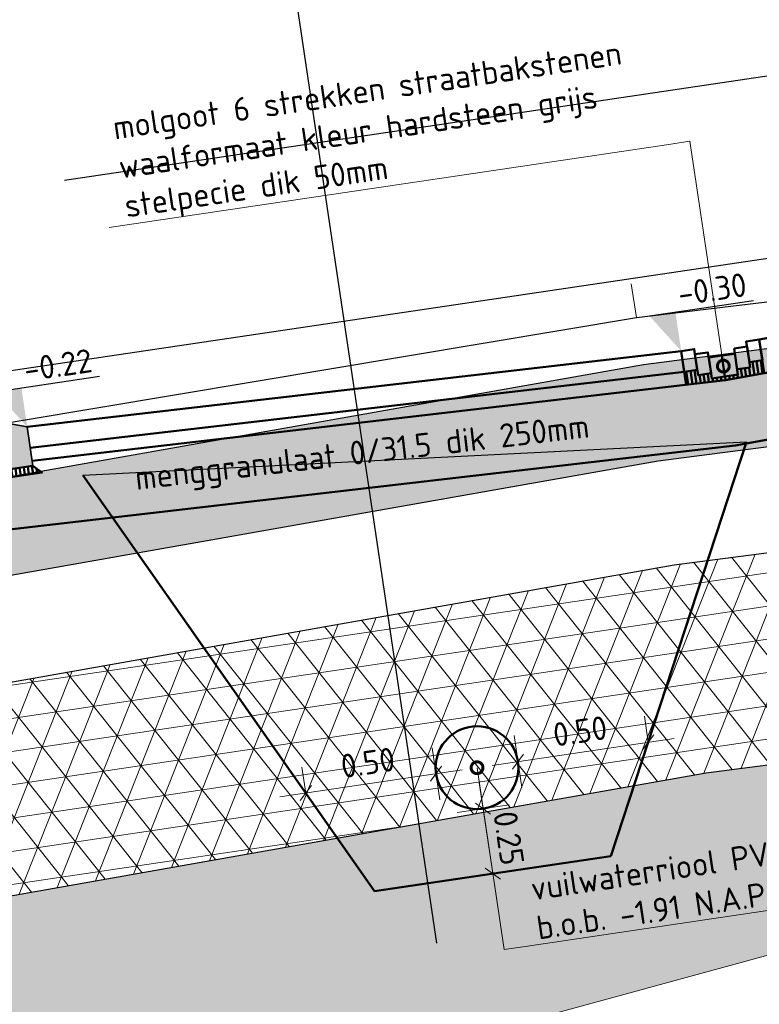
# Model space of a CAD drawing. Header units: metres. Extents: x 0 to 269924, y 0 to 933292.
# Tile 37 of 247: x 133870.68 to 133873.49, y 465822.1 to 465825.84. Entities that reach past the tile are written whole.
import ezdxf
from ezdxf import colors
from ezdxf.entities.mleader import LeaderData, LeaderLine
from ezdxf.math import Vec2, Vec3

# ---------------------------------------------------------------- set-up
doc = ezdxf.new("R2010")
doc.units = ezdxf.units.M
doc.linetypes.add('AL-NAP_LIJN', pattern=[15.25, 12, -1.5, 0.25, -1.5])
doc.linetypes.add('RI-VWA', pattern=[11, 5, -3, 0, -3])
for name, color, linetype, lineweight in [('B-WE-MO-BODEM-A-50', 253, 'Continuous', 18), ('B-WE-MO-BODEM-AD-50', 253, 'Continuous', 18), ('B-WE-VH-VERHARDING-GD', 253, 'Continuous', 25), ('B-WE-VH-VERHARDING_FUNDERING-AD-50', 253, 'Continuous', 18), ('N-WE-GW-SLEUF-GD', 90, 'Continuous', 50), ('N-WE-KL-ET_LS_OV_LICHTMAST-S', 190, 'Continuous', 25), ('N-WE-RI-T18', 10, 'Continuous', 18), ('N-WE-VH-KANTOPSLUITING_GELEIDEBAND-SD', 20, 'Continuous', 25), ('N-WE-VH-M', 7, 'Continuous', 18), ('N-WE-VH-VERHARDING-GD', 7, 'Continuous', 50), ('N-WE-VH-VERHARDING-T18', 10, 'Continuous', 18), ('X-XX-AL-NAP-GD', 7, 'AL-NAP_LIJN', 25), ('X-XX-AL-PEILMAAT-SD', 7, 'Continuous', 25)]:
    doc.layers.add(name, color=color, linetype=linetype, lineweight=lineweight)
doc.layers.add('N-WE-RI-VWA-GD', color=20, linetype='RI-VWA', lineweight=50, true_color=0xff3f00)
doc.layers.add('X-XX-AL-HULPLIJN-G', color=30, linetype='Continuous', lineweight=18, plot=False)
doc.layers.add('X-XX-AL-HULPLIJN-GD', color=30, linetype='Continuous', lineweight=25, plot=False)
doc.styles.add('NLCS-ISO', font='NLCS-ISO.ttf')
doc.styles.add('NLCS-ISO-M200-T18', font='NLCS-ISO.ttf', dxfattribs={"height": 0.36})
doc.styles.add('NLCS-ISO-M50-T18', font='NLCS-ISO.ttf', dxfattribs={"height": 0.09000000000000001})
doc.dimstyles.new('NLCS-M50-T18-SCHRAP_L2_H2', dxfattribs={"dimscale": 0.05, "dimtxt": 2.5, "dimasz": 1.008, "dimexe": 2, "dimexo": 2, "dimgap": 0.7, "dimtad": 1, "dimzin": 0, "dimdsep": 46, "dimtxsty": 'NLCS-ISO-M50-T18', "dimblk": 'OBLIQUE', "dimcen": 0, "dimdle": 2, "dimclrd": 256, "dimclre": 256, "dimclrt": 10, "dimazin": 0, "dimtfac": 1, "dimtdec": 3, "dimtofl": 0, "dimtmove": 0, "dimatfit": 3, "dimldrblk": 'OBLIQUE', "dimfxl": 2, "dimfxlon": 1, "dimtfillclr": 256, "dimtolj": 1, "dimtzin": 0, "dimlwd": -1, "dimlwe": -1, "dimarcsym": 0})

# ---------------------------------------------------------------- blocks, each defined once
blk = doc.blocks.new('PROFIEL 8')
at = {"layer": 'B-WE-MO-BODEM-A-50'}
h = blk.add_hatch(dxfattribs=at)
h.set_pattern_fill('AMO-BODEM_ZAND-SO', color=256, scale=0.05, angle=5.945633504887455e-10, pattern_type=2)
h.set_pattern_definition([(37.50000000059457, (-134959.7501809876, -466664.7652126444), (-0.00314966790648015, 0.09634118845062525), [0, -0.076, 0, -0.08499999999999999, 0, -0.08124999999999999]), (7.500000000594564, (-134959.7501809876, -466664.7652126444), (0.08848883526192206, 0.1411073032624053), [0, -0.041, 0, -0.0685, 0, -0.02625]), (327.5000000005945, (-134959.8116809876, -466664.7652126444), (0.1557070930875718, 0.0002829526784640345), [0, -0.025, 0, -0.09000000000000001, 0, -0.1175]), (317.5000000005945, (-134959.8116809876, -466664.7652126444), (0.1503063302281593, 0.04388377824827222), [0, -0.0125, 0, -0.05899999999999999, 0, -0.06749999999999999])])
h.paths.add_polyline_path([(7.083813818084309, -2.039032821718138), (7.083813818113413, -2.756166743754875), (9.25152546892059, -2.979565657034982), (12.7614312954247, -2.559519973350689), (15.10497242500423, -3.258754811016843), (16.32185597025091, -3.148775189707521), (16.32185597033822, -1.976880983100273), (12.12972014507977, -1.899720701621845)])
at = {"layer": 'B-WE-MO-BODEM-AD-50'}
h = blk.add_hatch(dxfattribs=at)
h.set_pattern_fill('AVH-FUNDERING_EPS-SO', color=256, scale=0.025, angle=-8.452767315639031, pattern_type=2)
h.set_pattern_definition([(359.9999999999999, (832.0822872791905, -451.0629936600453), (6.938893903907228e-17, 0.125), []), (59.99999999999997, (832.0822872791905, -451.0629936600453), (-0.1082531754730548, 0.06250000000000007), []), (120, (832.0822872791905, -451.0629936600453), (-0.1082531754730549, -0.06249999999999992), [])])
h.paths.add_polyline_path([(16.32185597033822, -1.976880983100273), (16.3218559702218, -1.173285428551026), (16.13387043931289, -1.173285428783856), (12.12603996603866, -1.099517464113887), (8.11836777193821, -1.210165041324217), (7.08381381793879, -1.210165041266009), (7.083813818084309, -2.039032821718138), (12.12972014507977, -1.899720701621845)])
at = {"layer": 'B-WE-VH-VERHARDING_FUNDERING-AD-50'}
h = blk.add_hatch(dxfattribs=at)
h.set_pattern_fill('AVH-FUNDERING_02-SO', color=256, scale=0.25, angle=5.945633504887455e-10, pattern_type=2)
h.set_pattern_definition([(5.945633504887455e-10, (-1600.382309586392, -133.2322144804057), (0.2499999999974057, 0.2500000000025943), [0.03124999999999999, -0.2187499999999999]), (90, (-1600.382309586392, -133.2322144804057), (-0.2500000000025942, 0.2499999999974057), [0.03125, -0.21875]), (135.0000000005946, (-1600.35105958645, -133.2322144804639), (-0.2499999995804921, -2.594258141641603e-12), [0.044194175, -0.3093592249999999]), (5.945633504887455e-10, (-1600.351059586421, -133.0915894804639), (0.2499999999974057, 0.2500000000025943), [0.03124999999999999, -0.2187499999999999]), (45.00000000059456, (-1600.335434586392, -133.1072144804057), (-2.594272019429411e-12, 0.2499999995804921), [0.02209707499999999, -0.3314562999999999]), (135.0000000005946, (-1600.335434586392, -133.1072144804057), (-0.2499999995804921, -2.594258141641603e-12), [0.022097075, -0.3314563]), (5.945633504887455e-10, (-1600.25730958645, -133.0290894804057), (0.2499999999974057, 0.2500000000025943), [0.04419417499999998, -0.2058058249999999]), (45.00000000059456, (-1600.25730958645, -133.0290894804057), (-2.594272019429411e-12, 0.2499999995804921), [0.03124999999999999, -0.3223033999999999]), (135.0000000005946, (-1600.213115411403, -133.0290894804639), (-0.2499999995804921, -2.594258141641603e-12), [0.03125, -0.3223034]), (90, (-1600.21043458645, -133.1697144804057), (-0.2500000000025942, 0.2499999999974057), [0.03125, -0.21875]), (45.00000000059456, (-1600.21043458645, -133.1697144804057), (-2.594272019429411e-12, 0.2499999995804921), [0.02209707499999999, -0.3314562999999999]), (135.0000000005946, (-1600.194809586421, -133.1540894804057), (-0.2499999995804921, -2.594258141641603e-12), [0.022097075, -0.3314563]), (5.945633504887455e-10, (-1600.35105958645, -133.1697144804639), (0.2499999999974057, 0.2500000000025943), [0.01562499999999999, -0.2093749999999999]), (5.945633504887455e-10, (-1600.16355958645, -133.1072144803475), (0.2499999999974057, 0.2500000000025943), [0.01562499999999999, -0.2093749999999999]), (90, (-1600.241684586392, -133.0759644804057), (-0.2500000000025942, 0.2499999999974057), [0.015625, -0.209375]), (135.0000000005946, (-1600.21043458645, -133.2165894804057), (-0.2499999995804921, -2.594258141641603e-12), [0.022097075, -0.3314563]), (135.0000000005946, (-1600.31980958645, -133.0447144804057), (-0.2499999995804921, -2.594258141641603e-12), [0.022097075, -0.3314563]), (45.00000000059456, (-1600.265122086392, -133.1501832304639), (-2.594272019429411e-12, 0.2499999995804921), [0.02209707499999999, -0.3314562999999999]), (90, (-1600.29637208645, -133.2009644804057), (-0.2500000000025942, 0.2499999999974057), [0.00390625, -0.24609375]), (90, (-1600.284653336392, -133.0954957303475), (-0.2500000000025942, 0.2499999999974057), [0.00390625, -0.24609375]), (90, (-1600.167465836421, -133.0525269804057), (-0.2500000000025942, 0.2499999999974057), [0.00390625, -0.24609375]), (90, (-1600.163559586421, -133.1853394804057), (-0.2500000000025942, 0.2499999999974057), [0.00390625, -0.24609375])])
h.paths.add_polyline_path([(15.37136197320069, -0.759182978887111), (15.74129931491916, -0.7659920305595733), (15.37817102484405, -0.3892456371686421), (12.1224977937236, -0.3293218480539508), (8.86682368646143, -0.4192075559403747), (8.50717603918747, -0.7992780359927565), (8.877035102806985, -0.7890666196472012), (12.12419987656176, -0.6994158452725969)])
at = {"layer": 'B-WE-VH-VERHARDING-GD'}
for points in [[(8.861855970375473, -0.2092761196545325), (12.12166975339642, -0.1492761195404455), (15.38148353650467, -0.2392761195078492)], [(8.86682368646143, -0.4192075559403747), (12.1224977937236, -0.3293218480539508), (15.37817102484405, -0.3892456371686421)], [(8.877035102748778, -0.7890666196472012), (12.12419987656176, -0.6994158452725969), (15.37136197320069, -0.759182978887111)], [(8.118367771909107, -1.210165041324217), (12.12603996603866, -1.099517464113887), (16.13387043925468, -1.173285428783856)], [(7.083813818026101, -2.039032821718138), (12.12972014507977, -1.899720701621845), (16.32185597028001, -1.976880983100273)]]:
    blk.add_lwpolyline(points, dxfattribs=at)
at = {"layer": 'X-XX-AL-HULPLIJN-G'}
for points in [[(12.12166975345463, -0.01927611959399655), (12.12166975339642, -0.1492761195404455)], [(7.083813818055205, -2.756166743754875), (9.25152546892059, -2.979565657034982), (12.7614312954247, -2.559519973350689), (15.10497242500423, -3.258754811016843), (16.32185597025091, -3.148775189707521)]]:
    blk.add_lwpolyline(points, dxfattribs=at)
at = {"layer": 'X-XX-AL-NAP-GD'}
blk.add_lwpolyline([(20.2339878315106, 1.629814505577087e-09), (0, -5.820766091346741e-11)], dxfattribs=at)
blk = doc.blocks.new('_Oblique')
at = {"color": 0, "linetype": 'ByBlock', "lineweight": -2}
blk.add_line((-0.5, -0.5), (0.5, 0.5), dxfattribs=at)
blk = doc.blocks.new('*D505')
at = {"layer": 'Defpoints', "color": 0, "transparency": 16777216}
for p in [(133872.2596338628, 465822.9768037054), (133871.7650651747, 465822.9033066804), (133872.3195339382, 465822.5737302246)]:
    blk.add_point(p, dxfattribs=at)
at = {"layer": 'N-WE-VH-M', "transparency": 16777216}
for p, q in [((133872.2743332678, 465822.8778899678), (133872.2449344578, 465823.0757174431)), ((133871.666151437, 465822.8886072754), (133872.3585476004, 465822.9915031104)), ((133871.7650651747, 465822.9033066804), (133871.7503657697, 465823.002220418))]:
    blk.add_line(p, q, dxfattribs=at)
at = {"layer": 'N-WE-VH-M', "transparency": 16777216, "xscale": 0.0504, "yscale": 0.0504, "zscale": 0.0504}
for p, rotation in [((133872.2596338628, 465822.9768037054), 8.452767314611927), ((133871.7650651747, 465822.9033066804), 188.4527673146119)]:
    blk.add_blockref('_Oblique', p, dxfattribs=dict(at, rotation=rotation))
at = {"layer": 'N-WE-VH-M', "color": 10, "transparency": 16777216, "insert": (133872.0005899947, 465823.0191861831), "char_height": 0.09000000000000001, "attachment_point": 5, "rotation": 8.452767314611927, "style": 'NLCS-ISO-M50-T18'}
blk.add_mtext('\\A1;0.50', dxfattribs=at)
blk = doc.blocks.new('*D506')
at = {"layer": 'Defpoints', "color": 0, "transparency": 16777216}
for p in [(133873.0657808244, 465823.0966038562), (133873.0657808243, 465823.0966038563), (133872.6311122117, 465822.6200333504)]:
    blk.add_point(p, dxfattribs=at)
at = {"layer": 'N-WE-VH-M', "transparency": 16777216}
for p, q in [((133873.0657808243, 465823.0966038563), (133873.0510814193, 465823.1955175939)), ((133872.4722983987, 465823.0084074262), (133873.164694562, 465823.1113032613)), ((133872.5859115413, 465822.9241930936), (133872.5565127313, 465823.1220205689))]:
    blk.add_line(p, q, dxfattribs=at)
at = {"layer": 'N-WE-VH-M', "transparency": 16777216, "xscale": 0.0504, "yscale": 0.0504, "zscale": 0.0504}
for p, rotation in [((133873.0657808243, 465823.0966038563), 8.452767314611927), ((133872.5712121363, 465823.0231068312), 188.4527673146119)]:
    blk.add_blockref('_Oblique', p, dxfattribs=dict(at, rotation=rotation))
at = {"layer": 'N-WE-VH-M', "color": 10, "transparency": 16777216, "insert": (133872.8067369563, 465823.1389863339), "char_height": 0.09000000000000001, "attachment_point": 5, "rotation": 8.452767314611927, "style": 'NLCS-ISO-M50-T18'}
blk.add_mtext('\\A1;0.50', dxfattribs=at)
blk = doc.blocks.new('_DotSmall')
at = {"color": 0, "linetype": 'ByBlock', "const_width": 0.5}
blk.add_lwpolyline([(-0.0625, 0, 1), (0.0625, 0, 1)], format="xyb", close=True, dxfattribs=at)
blk = doc.blocks.new('*D507')
at = {"layer": 'Defpoints', "color": 0, "transparency": 16777216}
for p in [(133871.8661113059, 465822.7590933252), (133872.9243667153, 465822.6636134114), (133872.475323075, 465822.5968817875)]:
    blk.add_point(p, dxfattribs=at)
at = {"layer": 'N-WE-VH-M', "transparency": 16777216}
for p, q in [((133872.4238751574, 465822.9430798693), (133872.49002248, 465822.4979680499)), ((133872.3396608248, 465822.8294667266), (133872.5374883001, 465822.8588655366)), ((133872.5742368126, 465822.6115811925), (133872.3764093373, 465822.5821823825))]:
    blk.add_line(p, q, dxfattribs=at)
at = {"layer": 'N-WE-VH-M', "transparency": 16777216, "xscale": 0.0504, "yscale": 0.0504, "zscale": 0.0504}
for p, rotation in [((133872.4385745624, 465822.8441661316), 98.45276731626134), ((133872.475323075, 465822.5968817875), 278.4527673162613)]:
    blk.add_blockref('_Oblique', p, dxfattribs=dict(at, rotation=rotation))
at = {"layer": 'N-WE-VH-M', "color": 10, "transparency": 16777216, "insert": (133872.5360798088, 465822.7322834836), "char_height": 0.09000000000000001, "attachment_point": 5, "rotation": 278.4527673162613, "style": 'NLCS-ISO-M50-T18'}
blk.add_mtext('\\A1;0.25', dxfattribs=at)
blk = doc.blocks.new('SAL-PEILMAAT_INFRACAD_H01-SOD')
blk.add_line((-2, 3), (6, 3))
blk.add_solid([(-2, 3), (0, 3), (0, 0)])
at = {"style": 'NLCS-ISO'}
blk.add_attdef('...', (0.3999999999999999, 3.399999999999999), '', height=1.8, dxfattribs=at)
blk = doc.blocks.new('*D698')
at = {"layer": 'Defpoints', "color": 0, "transparency": 16777216}
for p in [(133875.9488367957, 465825.0746537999), (133873.4877602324, 465824.6279882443), (133873.9259128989, 465821.6796159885)]:
    blk.add_point(p, dxfattribs=at)
at = {"layer": 'N-WE-VH-VERHARDING-GD', "transparency": 16777216}
for p, q in [((133876.3840569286, 465822.1460148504), (133876.4134557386, 465821.9481873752)), ((133876.4976700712, 465822.0618005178), (133873.8269991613, 465821.6649165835)), ((133873.9112134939, 465821.7785297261), (133873.9406123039, 465821.5807022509))]:
    blk.add_line(p, q, dxfattribs=at)
at = {"layer": 'N-WE-VH-VERHARDING-GD', "transparency": 16777216, "xscale": 0.0504, "yscale": 0.0504, "zscale": 0.0504}
for p, rotation in [((133876.3987563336, 465822.0471011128), 8.452767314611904), ((133873.9259128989, 465821.6796159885), 188.4527673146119)]:
    blk.add_blockref('_Oblique', p, dxfattribs=dict(at, rotation=rotation))
at = {"layer": 'N-WE-VH-VERHARDING-GD', "color": 10, "transparency": 16777216, "insert": (133875.1395505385, 465822.016674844), "char_height": 0.09000000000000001, "attachment_point": 5, "rotation": 8.452767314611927, "style": 'NLCS-ISO-M50-T18'}
blk.add_mtext('\\A1;rijstrook\\P2.50', dxfattribs=at)
blk = doc.blocks.new('*D699')
at = {"layer": 'Defpoints', "color": 0, "transparency": 16777216}
for p in [(133873.4877602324, 465824.6279882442), (133873.1910190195, 465824.5838900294), (133873.6291716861, 465821.6355177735)]:
    blk.add_point(p, dxfattribs=at)
at = {"layer": 'N-WE-VH-VERHARDING-GD', "transparency": 16777216}
for p, q in [((133873.9112134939, 465821.7785297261), (133873.9406123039, 465821.5807022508)), ((133873.6144722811, 465821.7344315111), (133873.6438710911, 465821.5366040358)), ((133874.0248266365, 465821.6943153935), (133873.5302579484, 465821.6208183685))]:
    blk.add_line(p, q, dxfattribs=at)
at = {"layer": 'N-WE-VH-VERHARDING-GD', "transparency": 16777216, "xscale": 0.0504, "yscale": 0.0504, "zscale": 0.0504}
for p, rotation in [((133873.9259128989, 465821.6796159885), 8.452767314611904), ((133873.6291716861, 465821.6355177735), 188.4527673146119)]:
    blk.add_blockref('_Oblique', p, dxfattribs=dict(at, rotation=rotation))
at = {"layer": 'N-WE-VH-VERHARDING-GD', "color": 10, "transparency": 16777216, "insert": (133873.7547582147, 465821.8108831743), "char_height": 0.09000000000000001, "attachment_point": 5, "rotation": 8.452767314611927, "style": 'NLCS-ISO-M50-T18'}
blk.add_mtext('\\A1;molgoot\\P0.30', dxfattribs=at)
blk = doc.blocks.new('*D700')
at = {"layer": 'Defpoints', "color": 0, "transparency": 16777216}
for p in [(133873.1910190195, 465824.5838900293), (133870.7064087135, 465824.2955853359), (133873.6291716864, 465821.6355177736)]:
    blk.add_point(p, dxfattribs=at)
at = {"layer": 'N-WE-VH-VERHARDING-GD', "transparency": 16777216}
for p, q in [((133873.6144722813, 465821.7344315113), (133873.6438710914, 465821.536604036)), ((133871.0574145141, 465821.253333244), (133873.728085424, 465821.6502171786)), ((133871.1416288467, 465821.3669463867), (133871.1710276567, 465821.1691189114))]:
    blk.add_line(p, q, dxfattribs=at)
at = {"layer": 'N-WE-VH-VERHARDING-GD', "transparency": 16777216, "xscale": 0.0504, "yscale": 0.0504, "zscale": 0.0504}
for p, rotation in [((133873.6291716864, 465821.6355177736), 8.452767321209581), ((133871.1563282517, 465821.268032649), 188.4527673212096)]:
    blk.add_blockref('_Oblique', p, dxfattribs=dict(at, rotation=rotation))
at = {"layer": 'N-WE-VH-VERHARDING-GD', "color": 10, "transparency": 16777216, "insert": (133872.3699658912, 465821.6050915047), "char_height": 0.09000000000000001, "attachment_point": 5, "rotation": 8.452767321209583, "style": 'NLCS-ISO-M50-T18'}
blk.add_mtext('\\A1;rijstrook\\P2.50', dxfattribs=at)
blk = doc.blocks.new('*D701')
at = {"layer": 'Defpoints', "color": 0, "transparency": 16777216}
for p in [(133870.7181755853, 465824.2164049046), (133868.1224583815, 465823.9954497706), (133871.1563282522, 465821.2680326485)]:
    blk.add_point(p, dxfattribs=at)
at = {"layer": 'N-WE-VH-VERHARDING-GD', "transparency": 16777216}
for p, q in [((133871.1416288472, 465821.3669463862), (133871.1710276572, 465821.1691189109)), ((133868.4856573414, 465820.8711487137), (133871.2552419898, 465821.2827320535)), ((133868.569871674, 465820.9847618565), (133868.5992704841, 465820.7869343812))]:
    blk.add_line(p, q, dxfattribs=at)
at = {"layer": 'N-WE-VH-VERHARDING-GD', "transparency": 16777216, "xscale": 0.0504, "yscale": 0.0504, "zscale": 0.0504}
for p, rotation in [((133871.1563282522, 465821.2680326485), 8.452767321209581), ((133868.5845710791, 465820.8858481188), 188.4527673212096)]:
    blk.add_blockref('_Oblique', p, dxfattribs=dict(at, rotation=rotation))
at = {"layer": 'N-WE-VH-VERHARDING-GD', "color": 10, "transparency": 16777216, "insert": (133869.8476655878, 465821.230256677), "char_height": 0.09000000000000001, "attachment_point": 5, "rotation": 8.452767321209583, "style": 'NLCS-ISO-M50-T18'}
blk.add_mtext('\\A1;trottoir\\P2.60', dxfattribs=at)
blk = doc.blocks.new('*U691')
h = blk.add_hatch(color=253)
h.dxf.hatch_style = 1
h.paths.add_polyline_path([(-0.1999999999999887, -0.1500000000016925), (-0.1999999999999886, 0.04500000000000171), (-0.1949999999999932, 0.05000000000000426), (-0.1500000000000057, 0.05000000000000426), (0, 0), (-2.775557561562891e-17, -0.1500000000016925)])
at = {"layer": 'N-WE-VH-VERHARDING-GD', "linetype": 'Continuous'}
h = blk.add_hatch(dxfattribs=at)
h.set_pattern_fill('ANSI31', color=256, scale=0.005, angle=45, style=0)
h.set_pattern_definition([(90, (89116.59644468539, 436374.9204160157), (-0.015875, 2.472489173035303e-18), [])])
h.paths.add_polyline_path([(-0.1999999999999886, -0.1500000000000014), (-1.998046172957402e-11, -0.1500000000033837), (0.02999999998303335, -0.1800000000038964), (-0.2300000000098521, -0.1799999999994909)])
at = {"lineweight": 35}
blk.add_lwpolyline([(-0.1999999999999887, -0.1500000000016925), (-0.1999999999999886, 0.04500000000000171), (-0.1949999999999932, 0.05000000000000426), (-0.1500000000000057, 0.05000000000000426), (0, 0), (-2.775557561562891e-17, -0.1500000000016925)], close=True, dxfattribs=at)
at = {"layer": 'N-WE-VH-VERHARDING-GD', "linetype": 'Continuous'}
for p, q in [((-0.3999999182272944, -0.04999994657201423), (-0.1999999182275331, 5.34508906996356e-08)), ((-0.3999999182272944, -0.04999994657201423), (-0.4999999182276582, -0.1799999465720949)), ((-0.229999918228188, -0.1799999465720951), (-0.4999999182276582, -0.1799999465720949))]:
    blk.add_line(p, q, dxfattribs=at)
at = {"layer": 'N-WE-VH-VERHARDING-GD', "linetype": 'Continuous', "flags": 128}
blk.add_lwpolyline([(-0.1999999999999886, -0.1500000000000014), (-1.998046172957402e-11, -0.1500000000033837), (0.02999999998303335, -0.1800000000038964), (-0.2300000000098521, -0.1799999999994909)], close=True, dxfattribs=at)

msp = doc.modelspace()

# ---------------------------------------------------------------- block references
at = {"layer": 'N-WE-KL-ET_LS_OV_LICHTMAST-S', "rotation": 8.452767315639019}
msp.add_blockref('PROFIEL 8', (133861.0087702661, 465823.0765775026), dxfattribs=at)

# ---------------------------------------------------------------- next in the draw order: hatches: boundary and pattern name
at = {"layer": 'N-WE-VH-VERHARDING-GD', "linetype": 'Continuous'}
h = msp.add_hatch(dxfattribs=at)
h.set_pattern_fill('ANSI31', color=256, scale=0.1, angle=45, style=0)
h.set_pattern_definition([(98.45276731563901, (159402.9304146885, 911392.4090019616), (-0.01570255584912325, -0.002333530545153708), [])])
h.paths.add_polyline_path([(133873.2101380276, 465824.4552363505), (133873.3592142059, 465824.4725375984), (133873.5068792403, 465824.4993345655), (133873.4995197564, 465824.5488572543), (133873.4500628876, 465824.5415075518), (133873.4530027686, 465824.5217248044), (133873.4035458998, 465824.5143751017), (133873.4064958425, 465824.4945246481), (133873.3570389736, 465824.4871749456), (133873.3075821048, 465824.4798252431), (133873.3046321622, 465824.4996756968), (133873.2551752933, 465824.4923259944), (133873.2522354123, 465824.5121087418), (133873.2027785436, 465824.5047590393)])

# ---------------------------------------------------------------- next in the draw order: linework, layer by layer
at = {"layer": 'N-WE-GW-SLEUF-GD'}
for p, q in [((133872.9243667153, 465822.6636134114), (133873.4393995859, 465824.238215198)), ((133870.9182829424, 465824.111836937), (133872.0265019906, 465822.5301832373)), ((133872.0265019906, 465822.5301832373), (133872.9243667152, 465822.6636134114))]:
    msp.add_line(p, q, dxfattribs=at)
at = {"layer": 'N-WE-RI-VWA-GD', "linetype": 'Continuous'}
msp.add_circle((133872.4154229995, 465822.9999552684), 0.1575, dxfattribs=at)
at = {"layer": 'N-WE-VH-VERHARDING-GD'}
for points in [[(133875.9488441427, 465825.0746043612), (133873.4877602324, 465824.6279882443)], [(133875.9679631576, 465824.9459506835), (133873.3592142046, 465824.4725375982)], [(133873.3959815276, 465824.225126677), (133876.447725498, 465824.7789306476), (133876.4351142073, 465824.8637932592)], [(133873.5068792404, 465824.4993345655), (133873.4877602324, 465824.6279882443)], [(133870.7064160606, 465824.2955358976), (133873.1910190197, 465824.5838900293)], [(133873.2101380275, 465824.4552363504), (133873.1910190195, 465824.5838900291)], [(133873.3917863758, 465824.5935060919), (133873.4064958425, 465824.4945246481), (133873.3570389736, 465824.4871749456)], [(133873.4035458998, 465824.5143751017), (133873.4530027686, 465824.5217248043), (133873.4412432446, 465824.6008557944), (133873.3917863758, 465824.5935060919)], [(133873.3452794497, 465824.5663059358), (133873.3947363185, 465824.5736556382)], [(133870.7181815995, 465824.2163644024), (133873.2027845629, 465824.5047185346)], [(133870.7255350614, 465824.1668822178), (133873.3592142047, 465824.4725375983)], [(133870.2382990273, 465824.0440436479), (133870.2653818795, 465823.8618004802), (133873.3959815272, 465824.2251266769)]]:
    msp.add_lwpolyline(points, dxfattribs=at)
for points in [[(133873.4877602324, 465824.6279882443), (133873.4383033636, 465824.620638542), (133873.4500628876, 465824.5415075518), (133873.4995197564, 465824.5488572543)], [(133873.1910190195, 465824.5838900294), (133873.2404758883, 465824.5912397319), (133873.2522354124, 465824.5121087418), (133873.2027785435, 465824.5047590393)], [(133873.2434157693, 465824.5714569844), (133873.2928726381, 465824.578806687), (133873.3046321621, 465824.4996756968), (133873.2551752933, 465824.4923259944)], [(133873.2958225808, 465824.5589562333), (133873.3452794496, 465824.5663059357), (133873.3570389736, 465824.4871749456), (133873.3075821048, 465824.4798252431)]]:
    msp.add_lwpolyline(points, close=True, dxfattribs=at)
at = {"layer": 'X-XX-AL-HULPLIJN-GD'}
for points in [[(133870.8486236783, 465825.2338125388), (133900.5227449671, 465829.6436340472), (133900.6697390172, 465828.6544966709)], [(133871.6238116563, 465826.6260364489), (133872.2618491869, 465822.3326193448)]]:
    msp.add_lwpolyline(points, dxfattribs=at)
at = {"layer": 'X-XX-AL-HULPLIJN-GD', "flags": 128}
msp.add_lwpolyline([(133870.9182829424, 465824.111836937), (133873.4393995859, 465824.238215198)], dxfattribs=at)

# ---------------------------------------------------------------- next in the draw order: block references
at = {"layer": 'N-WE-VH-KANTOPSLUITING_GELEIDEBAND-SD', "rotation": 8.452767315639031}
msp.add_blockref('*U691', (133870.7064087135, 465824.2955853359), dxfattribs=at)
at = {"layer": 'X-XX-AL-PEILMAAT-SD', "xscale": 0.05, "yscale": 0.05, "zscale": 0.05, "rotation": 8.452767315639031}
for p, values in [((133873.1910190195, 465824.5838900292), {'...': '-0.30'}), ((133870.7064087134, 465824.2955853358), {'...': '-0.22'})]:
    msp.add_blockref('SAL-PEILMAAT_INFRACAD_H01-SOD', p, dxfattribs=at).add_auto_attribs(values)

# ---------------------------------------------------------------- next in the draw order: texts
at = {"layer": 'N-WE-VH-VERHARDING-T18', "insert": (133871.9801807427, 465824.1866529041), "char_height": 0.08999999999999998, "attachment_point": 5, "rotation": 6.619927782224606, "style": 'NLCS-ISO-M50-T18'}
msp.add_mtext_dynamic_manual_height_columns('menggranulaat 0/31.5 dik 250mm', width=2.079466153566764, gutter_width=0.45, heights=[0], dxfattribs=at)

# ---------------------------------------------------------------- next in the draw order: dimensions: what is measured, and where the dimension line sits
at = {"layer": 'N-WE-VH-M'}
for base, p1, p2, angle, picture, middle in [((133873.0657808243, 465823.0966038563), (133872.6311122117, 465822.6200333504), (133873.0657808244, 465823.0966038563), 8.452767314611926, '*D506', (133872.8184964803, 465823.0598553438)), ((133872.2596338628, 465822.9768037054), (133871.7650651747, 465822.9033066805), (133872.3195339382, 465822.5737302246), 8.452767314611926, '*D505', (133872.0123495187, 465822.9400551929)), ((133872.475323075, 465822.5968817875), (133871.866111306, 465822.7590933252), (133872.9243667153, 465822.6636134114), 98.45276731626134, '*D507', (133872.4569488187, 465822.7205239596))]:
    dim = msp.add_linear_dim(base=base, p1=p1, p2=p2, angle=angle, dimstyle='NLCS-M50-T18-SCHRAP_L2_H2', dxfattribs=at)
    dim.commit()
    dim.dimension.update_dxf_attribs({"geometry": picture, "text_midpoint": middle, "dimtype": 160})
at = {"layer": 'N-WE-VH-VERHARDING-GD'}
for base, p1, p2, angle, text, picture, middle in [((133873.9259128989, 465821.6796159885), (133875.9488367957, 465825.0746537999), (133873.4877602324, 465824.6279882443), 188.4527673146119, 'rijstrook\\P<>', '*D698', (133875.1395505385, 465822.016674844)), ((133873.6291716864, 465821.6355177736), (133870.7064087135, 465824.2955853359), (133873.1910190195, 465824.5838900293), 8.452767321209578, 'rijstrook\\P<>', '*D700', (133872.3699658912, 465821.6050915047)), ((133871.1563282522, 465821.2680326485), (133868.1224583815, 465823.9954497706), (133870.7181755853, 465824.2164049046), 8.452767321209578, 'trottoir\\P<>', '*D701', (133869.8476655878, 465821.230256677))]:
    dim = msp.add_linear_dim(base=base, p1=p1, p2=p2, angle=angle, text=text, dimstyle='NLCS-M50-T18-SCHRAP_L2_H2', dxfattribs=at)
    dim.commit()
    dim.dimension.update_dxf_attribs({"geometry": picture, "text_midpoint": middle})
dim = msp.add_linear_dim(base=(133873.6291716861, 465821.6355177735), p1=(133873.4877602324, 465824.6279882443), p2=(133873.1910190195, 465824.5838900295), angle=188.4527673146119, text='molgoot\\P<>', dimstyle='NLCS-M50-T18-SCHRAP_L2_H2', dxfattribs=at)
dim.commit()
dim.dimension.update_dxf_attribs({"geometry": '*D699', "text_midpoint": (133873.7775422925, 465821.657566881), "dimtype": 160})

# ---------------------------------------------------------------- next in the draw order: leaders
at = {"layer": 'N-WE-RI-T18'}
ml = msp.add_multileader_mtext('Standard', dxfattribs=at)
ml.set_content('vuilwaterriool PVC %%C315\\Pb.o.b. -1.91 N.A.P.', color=256, style='NLCS-ISO-M50-T18')
ml.set_leader_properties(color=256, linetype='ByLayer', lineweight=-1)
ml.set_arrow_properties(name='DOTSMALL')
ml.build(insert=Vec2(0, 0))
ml.multileader.update_dxf_attribs({"text_left_attachment_type": 5, "text_right_attachment_type": 5, "dogleg_length": 0.09000000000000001, "arrow_head_size": 0.09})
ctx = ml.context
ctx.base_point, ctx.char_height, ctx.arrow_head_size, ctx.landing_gap_size, ctx.plane_origin, ctx.plane_x_axis, ctx.plane_y_axis = Vec3(133872.6071639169, 465822.3219815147), 0.09000000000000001, 0.09, 0.04500000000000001, Vec3(133872.4341647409, 465822.8738402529), Vec3(0.9891373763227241, 0.1469940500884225), Vec3(-0.1469940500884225, 0.9891373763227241)
ctx.left_attachment, ctx.right_attachment = 5, 5
notes = []
notes.append((ctx, [(0, (1, 1, 0), (133872.518141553, 465822.3087520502), (0.9891373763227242, 0.1469940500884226), 0.09000000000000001, [(0, [(133872.4154229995, 465822.9999552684)], 0, [])])]))
ctx.mtext.insert, ctx.mtext.text_direction, ctx.mtext.rotation, ctx.mtext.flow_direction = Vec3(133872.6137506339, 465822.58379369), Vec3(0.9891373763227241, 0.1469940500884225), 8.730516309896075e-13, 5
at = {"layer": 'N-WE-VH-VERHARDING-T18'}
ml = msp.add_multileader_mtext('Standard', dxfattribs=at)
ml.set_content('', color=256, style='NLCS-ISO-M200-T18')
ml.set_leader_properties(color=256, linetype='ByLayer', lineweight=-1)
ml.build(insert=Vec2(0, 0))
ml.multileader.update_dxf_attribs({"has_dogleg": 0, "text_left_attachment_type": 5, "text_right_attachment_type": 5, "dogleg_length": 0.36, "arrow_head_size": 0.36})
ctx = ml.context
ctx.base_point, ctx.char_height, ctx.arrow_head_size, ctx.landing_gap_size, ctx.plane_origin = Vec3(135697.3917517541, 466805.7658595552), 0.36, 0.36, 0.18, Vec3(135695.696623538, 466805.188890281)
ctx.left_attachment, ctx.right_attachment = 5, 5
notes.append((ctx, [(0, (0, 0, 0), (0, 0), (1, 0), 1, [])]))
ctx.mtext.insert, ctx.mtext.rotation, ctx.mtext.flow_direction = Vec3(135697.5717517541, 466806.1258595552), -0.1475286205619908, 5
ml = msp.add_multileader_mtext('Standard', dxfattribs=at)
ml.set_content('molgoot 6 strekken straatbakstenen\\Pwaalformaat kleur hardsteen grijs\\Pstelpecie dik 50mm', color=256, style='NLCS-ISO-M50-T18')
ml.set_leader_properties(color=256, linetype='ByLayer', lineweight=-1)
ml.set_arrow_properties(name='DOTSMALL')
ml.build(insert=Vec2(0, 0))
ml.multileader.update_dxf_attribs({"text_left_attachment_type": 5, "text_right_attachment_type": 5, "dogleg_length": 0.09000000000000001, "arrow_head_size": 0.09})
ctx = ml.context
ctx.base_point, ctx.char_height, ctx.arrow_head_size, ctx.landing_gap_size, ctx.plane_origin, ctx.plane_x_axis, ctx.plane_y_axis = Vec3(133871.0431334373, 465825.0570650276), 0.09000000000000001, 0.09, 0.04500000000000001, Vec3(133875.3143265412, 465824.9036366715), Vec3(0.9891373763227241, 0.1469940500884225), Vec3(-0.1469940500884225, 0.9891373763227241)
ctx.left_attachment, ctx.right_attachment = 5, 5
notes.append((ctx, [(0, (1, 1, 0), (133873.2241813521, 465825.3811869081), (-0.9891373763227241, -0.1469940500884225), 0.09000000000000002, [(0, [(133873.3511592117, 465824.5267404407)], 0, [])])]))
ctx.mtext.insert, ctx.mtext.text_direction, ctx.mtext.rotation, ctx.mtext.flow_direction = Vec3(133871.0263481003, 465825.4761500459), Vec3(0.9891373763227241, 0.1469940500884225), 8.730516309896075e-13, 5
for ctx, leaders in notes:
    for number, flags, end, landing, length, lines in leaders:
        leader = LeaderData()
        leader.index, (leader.has_last_leader_line, leader.has_dogleg_vector, leader.attachment_direction) = number, flags
        leader.last_leader_point, leader.dogleg_vector, leader.dogleg_length = Vec3(end), Vec3(landing), length
        for number, points, colour, breaks in lines:
            line = LeaderLine()
            line.index, line.vertices, line.color, line.breaks = number, Vec3.list(points), colors.encode_raw_color(colour), breaks
            leader.lines.append(line)
        ctx.leaders.append(leader)

doc.saveas('drawing.dxf')
